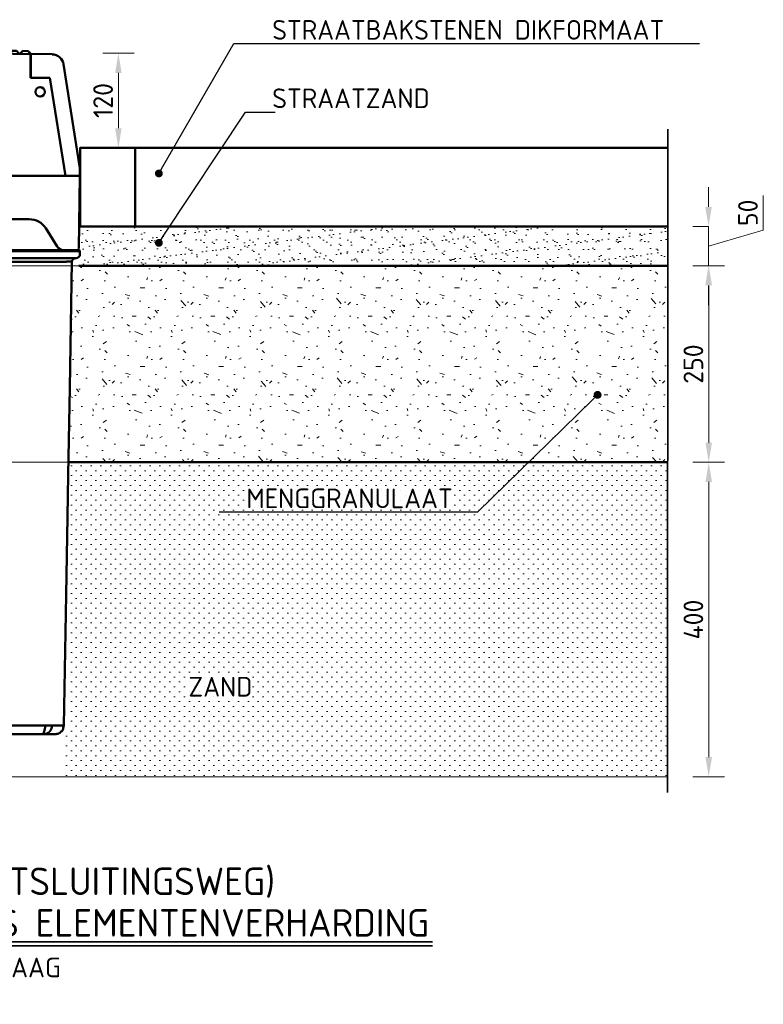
# Model space of a CAD drawing. Header units: metres. Extents: x 92403 to 95147, y 464428 to 465602.
# Tile 236 of 256: x 92595.107 to 92596.053, y 465105.398 to 465106.65. Entities that reach past the tile are written whole.
import ezdxf
from ezdxf import colors
from ezdxf.entities.mleader import LeaderData, LeaderLine
from ezdxf.math import Vec2, Vec3

# ---------------------------------------------------------------- set-up
doc = ezdxf.new("R2010")
doc.units = ezdxf.units.M
doc.linetypes.add('AL-PROJECT', pattern=[18, 12, -3, 0, -3])
doc.linetypes.add('HIDDEN', pattern=[2.373, 1.58, -0.793])
doc.layers.get('0').update_dxf_attribs({"linetype": 'CONTINUOUS'})
doc.layers.get('Defpoints').update_dxf_attribs({"linetype": 'CONTINUOUS'})
for name, color, linetype, lineweight in [('N-WE-GW-GROND_ZAND-AD', 7, 'CONTINUOUS', 18), ('N-WE-GW-GROND_ZAND_CUNETZAND-AD-10', 7, 'CONTINUOUS', 18), ('N-WE-GW-GROND_ZAND_CUNETZAND-WERK-T25', 7, 'CONTINUOUS', 25), ('N-WE-VH-VERHARDING_ASFALT-GD', 252, 'CONTINUOUS', 50), ('N-WE-VH-VERHARDING_ASFALT-T25', 7, 'CONTINUOUS', 25), ('N-WE-VH-VERHARDING_BETON_SCHRAAL-GD', 252, 'CONTINUOUS', 50), ('N-WE-VH-VERHARDING_BETON_SCHRAAL-T25', 7, 'CONTINUOUS', 25), ('N-WE-VH-VERHARDING_FUNDERING-AD-10', 252, 'CONTINUOUS', 18), ('N-XX-GW-GROND_ZAND_FUNDERINGSZAND-AD-10', 7, 'CONTINUOUS', 18), ('N-XX-RI-HWA_KOLK_TROTTOIRKOLK-GD', 150, 'CONTINUOUS', 50), ('X-XX-AL-PROJECTGRENS-G', 7, 'AL-PROJECT', 35), ('X-XX-AL-TEKENBLAD_TITELBLOK-T25', 7, 'CONTINUOUS', 25), ('X-XX-AL-TEKENBLAD_TITELBLOK-T35', 50, 'CONTINUOUS', 35), ('X-XX-AL-VERWIJZING_DETAIL-M', 7, 'CONTINUOUS', 18)]:
    doc.layers.add(name, color=color, linetype=linetype, lineweight=lineweight)
doc.styles.add('NLCS-ISO-ANNOTATIVE-T25', font='NLCS-ISO.ttf', dxfattribs={"height": 2.5})
doc.styles.add('NLCS-ISO-M10-T25', font='NLCS-ISO.ttf', dxfattribs={"height": 0.025})
doc.styles.add('NLCS-ISO-M10-T35', font='NLCS-ISO.ttf', dxfattribs={"height": 0.035})
doc.dimstyles.new('NLCS-M10-T25-PIJL_L2_H1', dxfattribs={"dimscale": 0.01, "dimtxt": 2.5, "dimasz": 2.5, "dimexe": 2, "dimexo": 2, "dimgap": 0.7, "dimtad": 1, "dimzin": 0, "dimdsep": 46, "dimtxsty": 'NLCS-ISO-M10-T25', "dimcen": 2.5, "dimdle": 2, "dimclrd": 256, "dimclre": 256, "dimclrt": 7, "dimadec": 1, "dimazin": 0, "dimtfac": 1, "dimtdec": 3, "dimtofl": 0, "dimtmove": 1, "dimatfit": 0, "dimfxl": 2, "dimfxlon": 1, "dimtfillclr": 256, "dimtolj": 1, "dimtzin": 0, "dimlwd": -1, "dimlwe": -1, "dimarcsym": 0})

# ---------------------------------------------------------------- blocks, each defined once
blk = doc.blocks.new('*D737')
at = {"layer": 'Defpoints', "color": 0, "transparency": 16777216}
for p in [(92595.1221, 465106.6073), (92595.233, 465106.6073), (92595.1842, 465106.487)]:
    blk.add_point(p, dxfattribs=at)
at = {"layer": 'X-XX-AL-VERWIJZING_DETAIL-M', "transparency": 16777216}
for p, q in [((92595.213, 465106.6073), (92595.253, 465106.6073)), ((92595.233, 465106.512), (92595.233, 465106.5823)), ((92595.213, 465106.487), (92595.253, 465106.487))]:
    blk.add_line(p, q, dxfattribs=at)
for points in [[(92595.2288, 465106.5823), (92595.2371, 465106.5823), (92595.233, 465106.6073)], [(92595.2288, 465106.512), (92595.2371, 465106.512), (92595.233, 465106.487)]]:
    blk.add_solid(points, dxfattribs=at)
at = {"layer": 'X-XX-AL-VERWIJZING_DETAIL-M', "color": 7, "transparency": 16777216, "insert": (92595.2135, 465106.5472), "char_height": 0.025, "attachment_point": 5, "rotation": 90, "style": 'NLCS-ISO-M10-T25'}
blk.add_mtext('\\A1;120', dxfattribs=at)
blk = doc.blocks.new('_Dot')
at = {"color": 0, "linetype": 'ByBlock', "lineweight": -2}
blk.add_line((-0.5, 0), (-1, 0), dxfattribs=at)
at = {"color": 0, "linetype": 'ByBlock', "const_width": 0.5}
blk.add_lwpolyline([(-0.25, 0, 1), (0.25, 0, 1)], format="xyb", close=True, dxfattribs=at)
blk = doc.blocks.new('*D459')
at = {"layer": 'Defpoints', "color": 0, "transparency": 16777216}
for p in [(92595.9314, 465106.087), (92595.9313, 465105.687), (92595.9837, 465105.687)]:
    blk.add_point(p, dxfattribs=at)
at = {"layer": 'X-XX-AL-VERWIJZING_DETAIL-M', "transparency": 16777216}
for p, q in [((92595.9637, 465106.087), (92596.0037, 465106.087)), ((92595.9837, 465106.062), (92595.9837, 465105.712)), ((92595.9637, 465105.687), (92596.0037, 465105.687))]:
    blk.add_line(p, q, dxfattribs=at)
for points in [[(92595.9796, 465106.062), (92595.9879, 465106.062), (92595.9837, 465106.087)], [(92595.9796, 465105.712), (92595.9879, 465105.712), (92595.9837, 465105.687)]]:
    blk.add_solid(points, dxfattribs=at)
at = {"layer": 'X-XX-AL-VERWIJZING_DETAIL-M', "color": 7, "transparency": 16777216, "insert": (92595.9642, 465105.887), "char_height": 0.025, "attachment_point": 5, "rotation": 90, "style": 'NLCS-ISO-M10-T25'}
blk.add_mtext('\\A1;400', dxfattribs=at)
blk = doc.blocks.new('*D738')
at = {"layer": 'Defpoints', "color": 0, "transparency": 16777216}
for p in [(92595.9318, 465106.337), (92595.9314, 465106.087), (92595.9837, 465106.087)]:
    blk.add_point(p, dxfattribs=at)
at = {"layer": 'X-XX-AL-VERWIJZING_DETAIL-M', "transparency": 16777216}
for p, q in [((92595.9637, 465106.337), (92596.0037, 465106.337)), ((92595.9837, 465106.312), (92595.9837, 465106.112)), ((92595.9637, 465106.087), (92596.0037, 465106.087))]:
    blk.add_line(p, q, dxfattribs=at)
for points in [[(92595.9796, 465106.312), (92595.9879, 465106.312), (92595.9837, 465106.337)], [(92595.9796, 465106.112), (92595.9879, 465106.112), (92595.9837, 465106.087)]]:
    blk.add_solid(points, dxfattribs=at)
at = {"layer": 'X-XX-AL-VERWIJZING_DETAIL-M', "color": 7, "transparency": 16777216, "insert": (92595.9642, 465106.212), "char_height": 0.025, "attachment_point": 5, "rotation": 90, "style": 'NLCS-ISO-M10-T25'}
blk.add_mtext('\\A1;250', dxfattribs=at)
blk = doc.blocks.new('*D739')
at = {"layer": 'Defpoints', "color": 0, "transparency": 16777216}
for p in [(92595.9835, 465106.387), (92595.9835, 465106.387), (92595.9835, 465106.337)]:
    blk.add_point(p, dxfattribs=at)
at = {"layer": 'X-XX-AL-VERWIJZING_DETAIL-M', "transparency": 16777216}
for p, q in [((92595.9835, 465106.412), (92595.9835, 465106.437)), ((92596.0531, 465106.3824), (92596.0531, 465106.4264)), ((92595.9835, 465106.387), (92595.9635, 465106.387)), ((92595.9835, 465106.337), (92595.9835, 465106.387)), ((92595.9835, 465106.362), (92596.0531, 465106.3824)), ((92595.9835, 465106.337), (92595.9635, 465106.337)), ((92595.9835, 465106.312), (92595.9835, 465106.287))]:
    blk.add_line(p, q, dxfattribs=at)
for points in [[(92595.9793, 465106.412), (92595.9876, 465106.412), (92595.9835, 465106.387)], [(92595.9793, 465106.312), (92595.9876, 465106.312), (92595.9835, 465106.337)]]:
    blk.add_solid(points, dxfattribs=at)
at = {"layer": 'X-XX-AL-VERWIJZING_DETAIL-M', "color": 7, "transparency": 16777216, "insert": (92596.0336, 465106.4044), "char_height": 0.025, "attachment_point": 5, "rotation": 90, "style": 'NLCS-ISO-M10-T25'}
blk.add_mtext('\\A1;50', dxfattribs=at)
blk = doc.blocks.new('Trottoirkolk Rechts')
at = {"layer": 'N-XX-RI-HWA_KOLK_TROTTOIRKOLK-GD', "color": 8}
for p, q in [((-0.5441, 1.0049), (-0.5715, 1.0044)), ((-0.5449, 1.0045), (-0.541, 1.0086)), ((-0.2463, 1.0097), (-0.5442, 1.0045)), ((-0.5442, 1.0045), (-0.5442, 0.9747)), ((-0.5441, 0.9828), (-0.5441, 1.0049)), ((-0.534, 1.0087), (-0.541, 1.0086)), ((-0.534, 1.0087), (-0.5299, 1.0048)), ((-0.5299, 1.0048), (-0.526, 1.0088)), ((-0.519, 1.0089), (-0.526, 1.0088)), ((-0.519, 1.0089), (-0.5149, 1.005)), ((-0.5149, 1.005), (-0.511, 1.0091)), ((-0.504, 1.0092), (-0.511, 1.0091)), ((-0.504, 1.0092), (-0.4999, 1.0053)), ((-0.4999, 1.0053), (-0.496, 1.0093)), ((-0.489, 1.0095), (-0.496, 1.0093)), ((-0.489, 1.0095), (-0.4849, 1.0055)), ((-0.4849, 1.0055), (-0.481, 1.0096)), ((-0.474, 1.0097), (-0.481, 1.0096)), ((-0.474, 1.0097), (-0.4699, 1.0058)), ((-0.4699, 1.0058), (-0.466, 1.0099)), ((-0.459, 1.01), (-0.466, 1.0099)), ((-0.459, 1.01), (-0.4549, 1.0061)), ((-0.4549, 1.0061), (-0.451, 1.0101)), ((-0.444, 1.0103), (-0.451, 1.0101)), ((-0.444, 1.0103), (-0.4399, 1.0063)), ((-0.4399, 1.0063), (-0.436, 1.0104)), ((-0.429, 1.0105), (-0.436, 1.0104)), ((-0.429, 1.0105), (-0.4249, 1.0066)), ((-0.4249, 1.0066), (-0.421, 1.0107)), ((-0.414, 1.0108), (-0.421, 1.0107)), ((-0.414, 1.0108), (-0.4099, 1.0068)), ((-0.4099, 1.0068), (-0.406, 1.0109)), ((-0.399, 1.011), (-0.406, 1.0109)), ((-0.399, 1.011), (-0.3949, 1.0071)), ((-0.3949, 1.0071), (-0.391, 1.0112)), ((-0.384, 1.0113), (-0.391, 1.0112)), ((-0.384, 1.0113), (-0.3799, 1.0074)), ((-0.3799, 1.0074), (-0.376, 1.0114)), ((-0.369, 1.0116), (-0.376, 1.0114)), ((-0.369, 1.0116), (-0.3649, 1.0076)), ((-0.3649, 1.0076), (-0.361, 1.0117)), ((-0.354, 1.0118), (-0.361, 1.0117)), ((-0.354, 1.0118), (-0.3499, 1.0079)), ((-0.3499, 1.0079), (-0.346, 1.012)), ((-0.339, 1.0121), (-0.346, 1.012)), ((-0.339, 1.0121), (-0.3349, 1.0082)), ((-0.3349, 1.0082), (-0.331, 1.0122)), ((-0.324, 1.0123), (-0.331, 1.0122)), ((-0.324, 1.0123), (-0.3199, 1.0084)), ((-0.3199, 1.0084), (-0.316, 1.0125)), ((-0.309, 1.0126), (-0.316, 1.0125)), ((-0.309, 1.0126), (-0.3049, 1.0087)), ((-0.3051, 1.0087), (-0.3012, 1.0127)), ((-0.2942, 1.0129), (-0.3012, 1.0127)), ((-0.2942, 1.0129), (-0.2901, 1.0089)), ((-0.2901, 1.0089), (-0.2862, 1.013)), ((-0.2792, 1.0131), (-0.2862, 1.013)), ((-0.2792, 1.0131), (-0.2751, 1.0092)), ((-0.239, 1.0097), (-0.2463, 1.0097)), ((-0.237, 1.0077), (-0.2358, 0.9361)), ((-0.6069, 0.8597), (-0.586, 0.9917)), ((-0.5441, 0.9828), (-0.5441, 0.9747)), ((-0.5883, 0.8497), (-0.5685, 0.9747)), ((-0.5442, 0.9747), (-0.5686, 0.9747)), ((-0.5685, 0.9747), (-0.5441, 0.9747)), ((-0.2358, 0.9361), (-0.2389, 0.7572)), ((-0.6069, 0.8597), (-0.6069, 0.8497)), ((-0.6069, 0.8497), (-0.6053, 0.7572)), ((-0.5883, 0.8497), (-0.6069, 0.8497)), ((-0.4219, 0.8497), (-0.5883, 0.8497)), ((-0.4223, 0.8497), (-0.2373, 0.8497)), ((-0.5422, 0.7947), (-0.3018, 0.7947)), ((-0.578, 0.7599), (-0.5633, 0.7831)), ((-0.2659, 0.7598), (-0.2807, 0.7831)), ((-0.6069, 0.7542), (-0.5969, 0.7542)), ((-0.6069, 0.7542), (-0.6069, 0.7502)), ((-0.5969, 0.7552), (-0.6059, 0.7552)), ((-0.6023, 0.7552), (-0.6033, 0.7552)), ((-0.5865, 0.7552), (-0.6023, 0.7552)), ((-0.6013, 0.7542), (-0.6023, 0.7542)), ((-0.5855, 0.7552), (-0.6013, 0.7552)), ((-0.5893, 0.7552), (-0.6013, 0.7552)), ((-0.5893, 0.7542), (-0.6013, 0.7542)), ((-0.5855, 0.7542), (-0.6013, 0.7542)), ((-0.2499, 0.7552), (-0.5969, 0.7552)), ((-0.5969, 0.7542), (-0.2499, 0.7542)), ((-0.2419, 0.7552), (-0.2574, 0.7552)), ((-0.2409, 0.7552), (-0.2564, 0.7552)), ((-0.2409, 0.7542), (-0.2564, 0.7542)), ((-0.2409, 0.7552), (-0.2529, 0.7552)), ((-0.2399, 0.7542), (-0.2529, 0.7542)), ((-0.2409, 0.7552), (-0.2499, 0.7552)), ((-0.2499, 0.7542), (-0.2399, 0.7542)), ((-0.2399, 0.7542), (-0.2399, 0.7502)), ((-0.6019, 0.7452), (-0.5969, 0.7452)), ((-0.5969, 0.7452), (-0.2499, 0.7452)), ((-0.5967, 0.7403), (-0.5939, 0.5802)), ((-0.2529, 0.5802), (-0.2501, 0.7403)), ((-0.2499, 0.7452), (-0.2449, 0.7452)), ((-0.5939, 0.5802), (-0.5919, 0.4697)), ((-0.2549, 0.4697), (-0.2529, 0.5802)), ((-0.5919, 0.4697), (-0.591, 0.4162)), ((-0.2575, 0.3167), (-0.2549, 0.4697)), ((-0.5893, 0.3167), (-0.591, 0.4162)), ((-0.5864, 0.1505), (-0.5893, 0.3167)), ((-0.2604, 0.1505), (-0.2575, 0.3167)), ((-0.5712, 0.1505), (-0.5864, 0.1505)), ((-0.5754, 0.1397), (-0.5605, 0.1397)), ((-0.5605, 0.1397), (-0.2864, 0.1397)), ((-0.2864, 0.1397), (-0.2714, 0.1397))]:
    blk.add_line(p, q, dxfattribs=at)
at = {"layer": 'N-XX-RI-HWA_KOLK_TROTTOIRKOLK-GD', "color": 8, "flags": 128}
for points in [[(-0.5967, 0.7403), (-0.5967, 0.7409, 0.034268), (-0.5968, 0.7415, 0.030007), (-0.597, 0.7421, 0.030732), (-0.5973, 0.7427, 0.038468), (-0.5977, 0.7433, 0.032108), (-0.5982, 0.7438, 0.01638), (-0.5986, 0.7442, 0.040895), (-0.5992, 0.7446, 0.069041), (-0.6003, 0.7449, 0.037019), (-0.6017, 0.7452, 0.019704)], [(-0.5967, 0.7403), (-0.5967, 0.7403, 0.000055), (-0.5966, 0.7403, 0.000055), (-0.5966, 0.7403, 0.000055), (-0.5966, 0.7403, 0.000057), (-0.5966, 0.7403, 0.000055), (-0.5966, 0.7403, 0.000051), (-0.5966, 0.7403, 0.000057), (-0.5966, 0.7403, 0.000067), (-0.5965, 0.7403, 0.000051), (-0.5965, 0.7403, 0.000018), (-0.5965, 0.7403, 0.000072), (-0.5965, 0.7404, 0.000124), (-0.5965, 0.7404, 0.000061), (-0.5964, 0.7404, 0.000032)], [(-0.5964, 0.7404), (-0.5964, 0.7404, -0.120978), (-0.5964, 0.7404, -0.087497), (-0.5964, 0.7405, -0.053156), (-0.5963, 0.7405, -0.033622), (-0.5962, 0.7405, -0.022161), (-0.5962, 0.7405, -0.015702), (-0.5961, 0.7406, -0.011485), (-0.596, 0.7406, -0.008816), (-0.5958, 0.7406, -0.006925), (-0.5957, 0.7406, -0.005638), (-0.5955, 0.7406, -0.004643), (-0.5954, 0.7406, -0.003917), (-0.5952, 0.7407, -0.003331), (-0.595, 0.7407, -0.002885), (-0.5948, 0.7407, -0.002519), (-0.5945, 0.7407, -0.002236), (-0.5943, 0.7407, -0.001991), (-0.5941, 0.7407, -0.001792), (-0.5938, 0.7407, -0.00162), (-0.5935, 0.7407, -0.001481), (-0.5932, 0.7407, -0.001359), (-0.5929, 0.7407, -0.001261), (-0.5926, 0.7407, -0.00117), (-0.5923, 0.7407, -0.001095), (-0.592, 0.7407, -0.001027), (-0.5916, 0.7407, -0.000972), (-0.5913, 0.7407, -0.000922), (-0.5909, 0.7407, -0.000883), (-0.5905, 0.7407, -0.000842), (-0.5902, 0.7407, -0.000804), (-0.5898, 0.7407, -0.000782), (-0.5894, 0.7406, -0.000775), (-0.589, 0.7406, -0.000732), (-0.5886, 0.7406, -0.000668), (-0.5882, 0.7406, -0.000722), (-0.5878, 0.7406, -0.000844), (-0.5873, 0.7406, -0.000628), (-0.5869, 0.7405, -0.000212), (-0.5866, 0.7405, -0.00088), (-0.5861, 0.7405, -0.001489), (-0.5853, 0.7404, -0.000718), (-0.5844, 0.7404, -0.000377)], [(-0.4234, 0.7403), (-0.4335, 0.7403), (-0.4435, 0.7403), (-0.4536, 0.7403), (-0.4636, 0.7403, 0), (-0.4737, 0.7403), (-0.4838, 0.7403, 0), (-0.4937, 0.7403), (-0.5039, 0.7403), (-0.5143, 0.7403, 0), (-0.524, 0.7403), (-0.5328, 0.7403, 0), (-0.5441, 0.7404, 0), (-0.5615, 0.7404), (-0.5844, 0.7404)], [(-0.2667, 0.7405), (-0.2765, 0.7405, -0.000037), (-0.2863, 0.7404, -0.000037), (-0.2961, 0.7404, -0.000037), (-0.3059, 0.7404, -0.000038), (-0.3157, 0.7404, -0.000037), (-0.3255, 0.7404, -0.000035), (-0.3352, 0.7404, -0.000039), (-0.3451, 0.7403, -0.000046), (-0.3552, 0.7403, -0.000035), (-0.3646, 0.7403, -0.000012), (-0.3732, 0.7403, -0.00005), (-0.3842, 0.7403, -0.000087), (-0.4012, 0.7403, -0.000042), (-0.4234, 0.7403, -0.000022)], [(-0.2778, 0.5802), (-0.2777, 0.5824, -0.001148), (-0.2777, 0.5845, -0.001161), (-0.2776, 0.5867, -0.001145), (-0.2776, 0.5889, -0.001095), (-0.2775, 0.591, -0.001058), (-0.2774, 0.5932, -0.001025), (-0.2773, 0.5954, -0.000994), (-0.2772, 0.5975, -0.000957), (-0.2771, 0.5997, -0.000925), (-0.277, 0.6019, -0.000889), (-0.2768, 0.604, -0.000853), (-0.2767, 0.6062, -0.000808), (-0.2766, 0.6084, -0.000769), (-0.2764, 0.6105, -0.000726), (-0.2763, 0.6127, -0.000688), (-0.2761, 0.6149, -0.000645), (-0.2759, 0.6171, -0.000607), (-0.2758, 0.6193, -0.000565), (-0.2756, 0.6214, -0.000527), (-0.2754, 0.6236, -0.000484), (-0.2752, 0.6258, -0.000445), (-0.275, 0.628, -0.000401), (-0.2748, 0.6301, -0.000364), (-0.2746, 0.6323, -0.000323), (-0.2744, 0.6345, -0.000287), (-0.2742, 0.6367, -0.000246), (-0.274, 0.6389, -0.00021), (-0.2738, 0.6411, -0.00017), (-0.2736, 0.6433, -0.000133), (-0.2734, 0.6455, -0.000092), (-0.2732, 0.6477, -0.000058), (-0.273, 0.6499, -0.000021), (-0.2728, 0.6521, 0.00001), (-0.2726, 0.6543, 0.000042), (-0.2724, 0.6565, 0.000071), (-0.2722, 0.6587, 0.000104), (-0.272, 0.6609, 0.000132), (-0.2718, 0.6631, 0.000165), (-0.2716, 0.6653, 0.000194), (-0.2714, 0.6675, 0.000227), (-0.2712, 0.6697, 0.000253), (-0.271, 0.672, 0.000278), (-0.2708, 0.6742, 0.000298), (-0.2706, 0.6764, 0.000319), (-0.2704, 0.6787, 0.000338), (-0.2702, 0.6809, 0.00036), (-0.27, 0.6832, 0.000378), (-0.2698, 0.6854, 0.000399), (-0.2696, 0.6876, 0.000418), (-0.2695, 0.6899, 0.00044), (-0.2693, 0.6922, 0.000455), (-0.2691, 0.6944, 0.000467), (-0.269, 0.6967, 0.000476), (-0.2688, 0.699, 0.000486), (-0.2686, 0.7012, 0.000495), (-0.2685, 0.7035, 0.000506), (-0.2683, 0.7058, 0.000513), (-0.2682, 0.7081, 0.00052), (-0.2681, 0.7104, 0.000533), (-0.2679, 0.7127, 0.000553), (-0.2678, 0.715, 0.000541), (-0.2677, 0.7173, 0.000505), (-0.2676, 0.7195, 0.00056), (-0.2674, 0.7219, 0.000672), (-0.2673, 0.7243, 0.000508), (-0.2672, 0.7265, 0.000167), (-0.2671, 0.7285, 0.000725), (-0.267, 0.7311, 0.001257), (-0.2669, 0.7352, 0.000613), (-0.2667, 0.7405, 0.000323)], [(-0.2504, 0.7405), (-0.2506, 0.7381, -0.001342), (-0.2507, 0.7358, -0.001363), (-0.2509, 0.7335, -0.001349), (-0.2511, 0.7311, -0.001297), (-0.2512, 0.7288, -0.001259), (-0.2514, 0.7265, -0.001224), (-0.2517, 0.7242, -0.001192), (-0.2519, 0.7219, -0.001152), (-0.2521, 0.7196, -0.001118), (-0.2524, 0.7173, -0.001079), (-0.2526, 0.715, -0.001046), (-0.2529, 0.7127, -0.001007), (-0.2531, 0.7104, -0.000972), (-0.2534, 0.7081, -0.000931), (-0.2537, 0.7058, -0.000894), (-0.254, 0.7035, -0.000852), (-0.2543, 0.7012, -0.000814), (-0.2546, 0.699, -0.000772), (-0.2549, 0.6967, -0.000734), (-0.2552, 0.6944, -0.000691), (-0.2555, 0.6922, -0.000653), (-0.2559, 0.6899, -0.000609), (-0.2562, 0.6876, -0.000568), (-0.2566, 0.6854, -0.00052), (-0.2569, 0.6832, -0.000477), (-0.2572, 0.6809, -0.000428), (-0.2576, 0.6787, -0.000385), (-0.2579, 0.6764, -0.000336), (-0.2583, 0.6742, -0.000293), (-0.2587, 0.672, -0.000244), (-0.259, 0.6697, -0.0002), (-0.2594, 0.6675, -0.000148), (-0.2597, 0.6653, -0.000102), (-0.2601, 0.6631, -0.000048), (-0.2605, 0.6609, 0), (-0.2608, 0.6587, 0.000054), (-0.2612, 0.6565, 0.000102), (-0.2615, 0.6543, 0.000156), (-0.2619, 0.6521, 0.000204), (-0.2622, 0.6499, 0.000259), (-0.2626, 0.6477, 0.000308), (-0.2629, 0.6455, 0.000364), (-0.2633, 0.6433, 0.000414), (-0.2636, 0.6411, 0.000471), (-0.264, 0.6389, 0.000521), (-0.2643, 0.6367, 0.000577), (-0.2646, 0.6345, 0.000628), (-0.2649, 0.6323, 0.000685), (-0.2652, 0.6301, 0.000735), (-0.2655, 0.628, 0.000792), (-0.2658, 0.6258, 0.000843), (-0.2661, 0.6236, 0.000902), (-0.2664, 0.6214, 0.000952), (-0.2667, 0.6193, 0.001006), (-0.2669, 0.6171, 0.001056), (-0.2672, 0.6149, 0.001114), (-0.2674, 0.6127, 0.001159), (-0.2676, 0.6105, 0.001205), (-0.2679, 0.6084, 0.001268), (-0.2681, 0.6062, 0.001355), (-0.2683, 0.604, 0.00136), (-0.2685, 0.6019, 0.001309), (-0.2686, 0.5997, 0.001512), (-0.2688, 0.5975, 0.001893), (-0.2689, 0.5953, 0.001443), (-0.2691, 0.5932, 0.000425), (-0.2692, 0.5913, 0.002175), (-0.2693, 0.5889, 0.00394), (-0.2694, 0.5851, 0.001944), (-0.2695, 0.5802, 0.001021)], [(-0.2667, 0.7405), (-0.2661, 0.7405, -0.000103), (-0.2656, 0.7405, -0.000103), (-0.265, 0.7405, -0.000104), (-0.2644, 0.7405, -0.000105), (-0.2638, 0.7405, -0.000106), (-0.2633, 0.7405, -0.000108), (-0.2627, 0.7405, -0.000109), (-0.2621, 0.7405, -0.00011), (-0.2616, 0.7405, -0.000112), (-0.261, 0.7405, -0.000114), (-0.2605, 0.7405, -0.000117), (-0.26, 0.7405, -0.00012), (-0.2594, 0.7405, -0.000124), (-0.2589, 0.7406, -0.000128), (-0.2584, 0.7406, -0.000133), (-0.2579, 0.7406, -0.000138), (-0.2574, 0.7406, -0.000145), (-0.257, 0.7406, -0.000151), (-0.2565, 0.7406, -0.00016), (-0.2561, 0.7406, -0.000168), (-0.2556, 0.7406, -0.000179), (-0.2552, 0.7406, -0.000192), (-0.2548, 0.7406, -0.000206), (-0.2544, 0.7406, -0.000222), (-0.2541, 0.7406, -0.000241), (-0.2537, 0.7406, -0.000263), (-0.2534, 0.7406, -0.000291), (-0.253, 0.7406, -0.000323), (-0.2527, 0.7406, -0.000361), (-0.2524, 0.7406, -0.000403), (-0.2522, 0.7405, -0.000464), (-0.2519, 0.7405, -0.000546), (-0.2517, 0.7405, -0.000625), (-0.2515, 0.7405, -0.000687), (-0.2513, 0.7405, -0.000911), (-0.2511, 0.7405, -0.001375), (-0.2509, 0.7405, -0.001388), (-0.2508, 0.7405, -0.00056), (-0.2507, 0.7405, -0.002754), (-0.2506, 0.7405, -0.010161), (-0.2505, 0.7405, -0.013682), (-0.2504, 0.7405, -0.014805)], [(-0.2501, 0.7403), (-0.2501, 0.7403, -0.003671), (-0.2501, 0.7403, -0.000224), (-0.2502, 0.7403, -0.000176), (-0.2502, 0.7403, -0.000302), (-0.2502, 0.7403, -0.000269), (-0.2502, 0.7403, -0.000225), (-0.2502, 0.7403, -0.000291), (-0.2502, 0.7403, -0.000399), (-0.2502, 0.7404, -0.000232), (-0.2503, 0.7404, 0.00003), (-0.2503, 0.7404, -0.000451), (-0.2503, 0.7404, -0.000744), (-0.2504, 0.7404, -0.000292), (-0.2504, 0.7405, -0.00013)], [(-0.2794, 0.4697), (-0.2793, 0.4766, 0.000001), (-0.2792, 0.4835, 0.000001), (-0.2791, 0.4904, 0.000001), (-0.279, 0.4973, 0.000001), (-0.2789, 0.5042, 0.000001), (-0.2788, 0.5111, 0), (-0.2787, 0.518, 0.000001), (-0.2786, 0.525, 0.000001), (-0.2785, 0.5321, 0), (-0.2784, 0.5388, 0), (-0.2783, 0.5448, 0.000001), (-0.2782, 0.5526, 0.000001), (-0.278, 0.5645, 0.000001), (-0.2778, 0.5802, 0)], [(-0.2695, 0.5802), (-0.2696, 0.5733, 0), (-0.2697, 0.5664, 0), (-0.2698, 0.5595, 0), (-0.2699, 0.5526, 0), (-0.27, 0.5457, 0), (-0.2701, 0.5388, 0), (-0.2702, 0.5319, 0), (-0.2703, 0.525, -0.000001), (-0.2704, 0.5178, 0), (-0.2705, 0.5111, 0), (-0.2706, 0.5051, -0.000001), (-0.2707, 0.4973, -0.000001), (-0.2709, 0.4854, -0.000001), (-0.2711, 0.4697, 0)], [(-0.2816, 0.3167), (-0.2814, 0.3263, 0.000001), (-0.2813, 0.3358, 0.000001), (-0.2812, 0.3454, 0.000001), (-0.281, 0.355, 0.000001), (-0.2809, 0.3645, 0.000001), (-0.2807, 0.3741, 0.000001), (-0.2806, 0.3836, 0.000001), (-0.2805, 0.3932, 0.000001), (-0.2803, 0.4031, 0.000001), (-0.2802, 0.4123, 0), (-0.2801, 0.4207, 0.000001), (-0.2799, 0.4315, 0.000002), (-0.2797, 0.448, 0.000001), (-0.2794, 0.4697, 0)], [(-0.2711, 0.4697), (-0.2712, 0.4601, -0.000001), (-0.2714, 0.4506, -0.000001), (-0.2715, 0.441, -0.000001), (-0.2716, 0.4315, -0.000001), (-0.2718, 0.4219, -0.000001), (-0.2719, 0.4123, -0.000001), (-0.272, 0.4028, -0.000001), (-0.2722, 0.3932, -0.000001), (-0.2723, 0.3833, -0.000001), (-0.2724, 0.3741, 0), (-0.2726, 0.3657, -0.000001), (-0.2727, 0.355, -0.000001), (-0.2729, 0.3384, -0.000001), (-0.2733, 0.3167, 0)], [(-0.284, 0.1505), (-0.2838, 0.1609, 0.000001), (-0.2837, 0.1713, 0.000001), (-0.2835, 0.1817, 0.000001), (-0.2834, 0.1921, 0.000001), (-0.2832, 0.2025, 0.000001), (-0.2831, 0.2128, 0.000001), (-0.2829, 0.2231, 0.000001), (-0.2828, 0.2336, 0.000001), (-0.2826, 0.2443, 0.000001), (-0.2825, 0.2544, 0), (-0.2823, 0.2635, 0.000001), (-0.2822, 0.2752, 0.000002), (-0.2819, 0.2931, 0.000001), (-0.2816, 0.3167, 0)], [(-0.2733, 0.3167), (-0.2734, 0.3063, -0.000001), (-0.2735, 0.2959, -0.000001), (-0.2737, 0.2855, -0.000001), (-0.2738, 0.2752, -0.000001), (-0.274, 0.2647, -0.000001), (-0.2741, 0.2544, -0.000001), (-0.2743, 0.2441, -0.000001), (-0.2744, 0.2336, -0.000001), (-0.2746, 0.2229, -0.000001), (-0.2747, 0.2128, 0), (-0.2749, 0.2037, -0.000001), (-0.275, 0.1921, -0.000002), (-0.2753, 0.1741, -0.000001), (-0.2756, 0.1505, 0)], [(-0.5754, 0.1397), (-0.5767, 0.1398, -0.034268), (-0.578, 0.14, -0.030007), (-0.5794, 0.1405, -0.030733), (-0.5807, 0.1411, -0.038469), (-0.582, 0.1419, -0.032109), (-0.5831, 0.1429, -0.016381), (-0.5841, 0.1438, -0.040896), (-0.5849, 0.1452, -0.069043), (-0.5857, 0.1475, -0.03702), (-0.5864, 0.1505, -0.019704)], [(-0.5712, 0.1505), (-0.5712, 0.1502, 0.006962), (-0.5712, 0.1499, 0.006575), (-0.5712, 0.1495, 0.006531), (-0.5711, 0.1492, 0.006901), (-0.5711, 0.1488, 0.00712), (-0.571, 0.1485, 0.007308), (-0.571, 0.1481, 0.007473), (-0.5709, 0.1478, 0.00772), (-0.5708, 0.1474, 0.007893), (-0.5707, 0.1471, 0.008111), (-0.5706, 0.1467, 0.008294), (-0.5704, 0.1464, 0.00853), (-0.5703, 0.146, 0.008645), (-0.5701, 0.1457, 0.008867), (-0.5699, 0.1453, 0.008981), (-0.5698, 0.145, 0.009087), (-0.5696, 0.1446, 0.009208), (-0.5693, 0.1443, 0.00924), (-0.5691, 0.144, 0.009305), (-0.5689, 0.1437, 0.009445), (-0.5686, 0.1433, 0.009408), (-0.5684, 0.1431, 0.00938), (-0.5681, 0.1428, 0.009438), (-0.5678, 0.1425, 0.009297), (-0.5675, 0.1423, 0.009212), (-0.5673, 0.142, 0.009121), (-0.567, 0.1418, 0.009057), (-0.5667, 0.1416, 0.008931), (-0.5664, 0.1414, 0.008857), (-0.5661, 0.1412, 0.008752), (-0.5657, 0.141, 0.008662), (-0.5654, 0.1408, 0.00853), (-0.5651, 0.1407, 0.008421), (-0.5648, 0.1406, 0.008225), (-0.5645, 0.1404, 0.008167), (-0.5642, 0.1403, 0.00813), (-0.5639, 0.1402, 0.007821), (-0.5635, 0.1401, 0.007233), (-0.5632, 0.14, 0.007688), (-0.5629, 0.14, 0.008716), (-0.5626, 0.1399, 0.006742), (-0.5623, 0.1398, 0.002836), (-0.562, 0.1398, 0.008737), (-0.5617, 0.1398, 0.014298), (-0.5611, 0.1397, 0.007128), (-0.5605, 0.1397, 0.003897)], [(-0.5627, 0.1505), (-0.563, 0.1505, 0.000037), (-0.5634, 0.1505, 0.000041), (-0.5638, 0.1505, 0.000039), (-0.5642, 0.1505, 0.00003), (-0.5646, 0.1505, 0.000024), (-0.5649, 0.1505, 0.000017), (-0.5653, 0.1505, 0.000011), (-0.5656, 0.1505, 0.000004), (-0.566, 0.1505, -0.000003), (-0.5663, 0.1505, -0.000011), (-0.5667, 0.1505, -0.000019), (-0.567, 0.1505, -0.00003), (-0.5673, 0.1505, -0.000036), (-0.5676, 0.1505, -0.000038), (-0.5679, 0.1505, -0.000038), (-0.5682, 0.1505, -0.000036), (-0.5685, 0.1505, -0.000036), (-0.5687, 0.1505, -0.000035), (-0.569, 0.1505, -0.000034), (-0.5692, 0.1505, -0.000033), (-0.5695, 0.1505, -0.000032), (-0.5697, 0.1505, -0.000032), (-0.5699, 0.1505, -0.00003), (-0.5701, 0.1505, -0.000024), (-0.5703, 0.1505, -0.000029), (-0.5705, 0.1505, -0.000054), (-0.5706, 0.1505, -0.000022), (-0.5708, 0.1505, 0.000097), (-0.571, 0.1505, 0.000079), (-0.5712, 0.1505, 0.00004)], [(-0.5627, 0.1505), (-0.5528, 0.1505, 0.000001), (-0.543, 0.1505, 0.000001), (-0.5331, 0.1505, 0.000001), (-0.5232, 0.1505, 0.000001), (-0.5133, 0.1505, 0.000001), (-0.5034, 0.1505, 0.000001), (-0.4934, 0.1505, 0.000001), (-0.4834, 0.1505, 0.000001), (-0.4734, 0.1505, 0.000001), (-0.4634, 0.1505, 0.000001), (-0.4534, 0.1505, 0.000001), (-0.4434, 0.1505, 0.000001), (-0.4333, 0.1505, 0.000001), (-0.4233, 0.1505, 0.000001), (-0.4133, 0.1505, 0.000001), (-0.4033, 0.1505, 0.000001), (-0.3932, 0.1505, 0.000001), (-0.3832, 0.1505, 0.000001), (-0.3733, 0.1505, 0.000001), (-0.3632, 0.1505, 0.000001), (-0.3529, 0.1505, 0.000001), (-0.3433, 0.1505, 0), (-0.3346, 0.1505, 0.000001), (-0.3234, 0.1505, 0.000002), (-0.3063, 0.1505, 0.000001), (-0.284, 0.1505, 0.000001)], [(-0.5605, 0.1397), (-0.5604, 0.1397, 0.034192), (-0.5603, 0.1397, 0.045619), (-0.5603, 0.1397, 0.061634), (-0.5603, 0.1398, 0.074024), (-0.5603, 0.1398, 0.072345), (-0.5602, 0.1398, 0.058824), (-0.5602, 0.1399, 0.042545), (-0.5602, 0.14, 0.029768), (-0.5602, 0.14, 0.020621), (-0.5603, 0.1401, 0.014447), (-0.5603, 0.1402, 0.010151), (-0.5603, 0.1403, 0.007123), (-0.5604, 0.1404, 0.004963), (-0.5604, 0.1406, 0.003319), (-0.5605, 0.1407, 0.002136), (-0.5605, 0.1408, 0.001168), (-0.5606, 0.141, 0.00047), (-0.5606, 0.1412, -0.000143), (-0.5607, 0.1414, -0.000576), (-0.5608, 0.1416, -0.000983), (-0.5609, 0.1418, -0.001263), (-0.561, 0.142, -0.001559), (-0.561, 0.1423, -0.001732), (-0.5611, 0.1425, -0.001917), (-0.5612, 0.1428, -0.002042), (-0.5613, 0.1431, -0.002174), (-0.5614, 0.1434, -0.002263), (-0.5615, 0.1437, -0.002394), (-0.5616, 0.144, -0.002481), (-0.5617, 0.1443, -0.002595), (-0.5618, 0.1446, -0.002678), (-0.5619, 0.145, -0.002813), (-0.5619, 0.1453, -0.002856), (-0.562, 0.1457, -0.002934), (-0.5621, 0.146, -0.003077), (-0.5622, 0.1464, -0.003227), (-0.5623, 0.1467, -0.003205), (-0.5623, 0.1471, -0.00308), (-0.5624, 0.1474, -0.00358), (-0.5624, 0.1478, -0.004554), (-0.5625, 0.1481, -0.003525), (-0.5625, 0.1485, -0.001019), (-0.5626, 0.1488, -0.005462), (-0.5626, 0.1492, -0.010463), (-0.5626, 0.1498, -0.005409), (-0.5627, 0.1505, -0.00289)], [(-0.2864, 0.1397), (-0.2851, 0.1398, 0.035094), (-0.2838, 0.14, 0.030684), (-0.2824, 0.1405, 0.031339), (-0.2812, 0.1411, 0.039055), (-0.2799, 0.1419, 0.032394), (-0.2788, 0.1429, 0.016458), (-0.2779, 0.1438, 0.040904), (-0.277, 0.1452, 0.068319), (-0.2763, 0.1475, 0.036342), (-0.2756, 0.1505, 0.019293)], [(-0.284, 0.1505), (-0.284, 0.1492, -0.007415), (-0.2841, 0.1479, -0.006716), (-0.2842, 0.1465, -0.007315), (-0.2843, 0.1452, -0.010186), (-0.2845, 0.144, -0.010091), (-0.2847, 0.1429, -0.005895), (-0.2849, 0.1419, -0.017247), (-0.2852, 0.1411, -0.050641), (-0.2857, 0.1403, -0.057998), (-0.2864, 0.1397, -0.048805)], [(-0.2756, 0.1505), (-0.2759, 0.1505, -0.005221), (-0.2762, 0.1505, -0.002611), (-0.2767, 0.1505, -0.001797), (-0.2772, 0.1505, -0.001507), (-0.2779, 0.1505, -0.000871), (-0.2786, 0.1505, -0.000326), (-0.2793, 0.1505, -0.000871), (-0.2802, 0.1505, -0.001103), (-0.2818, 0.1505, -0.000467), (-0.284, 0.1505, -0.000232)], [(-0.2756, 0.1505), (-0.2741, 0.1505, 0), (-0.2727, 0.1505, -0.000001), (-0.2714, 0.1505, -0.000001), (-0.2702, 0.1505, -0.000001), (-0.269, 0.1505, 0), (-0.2679, 0.1505, 0), (-0.2669, 0.1505, 0), (-0.2659, 0.1505, 0), (-0.265, 0.1505, 0), (-0.2642, 0.1505, 0), (-0.2635, 0.1505), (-0.2629, 0.1505, 0), (-0.2623, 0.1505, 0), (-0.2618, 0.1505, 0), (-0.2614, 0.1505, 0), (-0.261, 0.1505, 0.000002), (-0.2607, 0.1505, 0.000003), (-0.2604, 0.1505, 0.000004)]]:
    blk.add_lwpolyline(points, format="xyb", dxfattribs=at)
at = {"layer": 'N-XX-RI-HWA_KOLK_TROTTOIRKOLK-GD', "color": 8}
for centre in [(-0.2598, 0.998), (-0.5561, 0.9567)]:
    blk.add_circle(centre, 0.006, dxfattribs=at)
for centre, radius, start, end in [((-0.5712, 0.9894), 0.015, 91, 171), ((-0.239, 1.0077), 0.002, 1, 90), ((-0.5422, 0.7697), 0.025, 90, 147.6698), ((-0.3018, 0.7697), 0.025, 32.4469, 90), ((-0.6059, 0.7542), 0.001, 90, 180), ((-0.6033, 0.7572), 0.002, 181, 270), ((-0.6023, 0.7562), 0.001, 270, 358), ((-0.5865, 0.7652), 0.01, 270, 327.6698), ((-0.2574, 0.7652), 0.01, 212.4469, 270), ((-0.2409, 0.7572), 0.002, 270, 359), ((-0.2409, 0.7542), 0.001, 360, 90), ((-0.6019, 0.7502), 0.005, 180, 270), ((-0.2451, 0.7402), 0.005, 90, 178.9995), ((-0.2449, 0.7502), 0.005, 270, 0), ((-0.2714, 0.1507), 0.011, 270, 359.0001)]:
    blk.add_arc(centre, radius, start, end, dxfattribs=at)

msp = doc.modelspace()

# ---------------------------------------------------------------- hatches: boundary and pattern name
at = {"layer": 'N-WE-GW-GROND_ZAND_CUNETZAND-AD-10'}
h = msp.add_hatch(dxfattribs=at)
h.set_pattern_fill('AGW-GROND_ZAND_CUNETZAND', color=256, scale=0.01, pattern_type=2)
h.set_pattern_definition([(0, (2985.3794685, 6084.438832), (0.00625, 0.00625), [0, -0.0125])])
h.paths.add_polyline_path([(92595.172901, 465106.087031), (92595.165919, 465105.687031), (92595.931125, 465105.687012), (92595.931318, 465106.087012), (92595.409116, 465106.084264)])
at = {"layer": 'N-WE-VH-VERHARDING_FUNDERING-AD-10'}
h = msp.add_hatch(dxfattribs=at)
h.set_pattern_fill('AVH-FUNDERING_GRANULAAT', color=256, scale=0.01, pattern_type=2)
h.set_pattern_definition([(0, (2985.47447, 6084.55283), (0, 0.1), [0, -0.1]), (0, (2985.47547, 6084.51783), (0, 0.1), [0, -0.1]), (0, (2985.47847, 6084.57183), (0, 0.1), [0, -0.1]), (338.1986, (2985.426468, 6084.540832), (0.3000000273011, -0.0999999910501), [0.0107703, -0.5277462]), (216.8699, (2985.436468, 6084.536832), (0.29999999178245, 0.2000000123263), [0.005, -0.495]), (130.6013, (2985.432468, 6084.533832), (0.5000000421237, -0.59999990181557), [0.0092195, -0.9127349]), (206.5651, (2985.39947, 6084.52183), (-0.099999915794, -0.1000001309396), [0.0022361, -0.2213707]), (326.3099, (2985.397468, 6084.520832), (0.1999999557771, -0.1000001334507), [0.0036056, -0.3569496]), (108.4349, (2985.40047, 6084.518832), (-0.0999998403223, 0.2000000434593), [0.0031623, -0.3130655]), (225, (2985.46347, 6084.51183), (-2e-17, -0.100000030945), [0.0042426, -0.1371787]), (0, (2985.46047, 6084.50883), (0.1, 0.1), [0.006, -0.094]), (135, (2985.46647, 6084.50883), (-0.100000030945, 9e-18), [0.0042426, -0.1371787]), (251.5651, (2985.45147, 6084.575832), (0.0999998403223, 0.2000000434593), [0.0031623, -0.3130655]), (0, (2985.45047, 6084.57283), (0.1, 0.1), [0.005, -0.095]), (143.1301, (2985.455468, 6084.572832), (-0.29999999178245, 0.2000000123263), [0.005, -0.495]), (213.6901, (2985.398468, 6084.576832), (0.1999999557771, 0.1000001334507), [0.0036056, -0.3569496]), (341.5651, (2985.39547, 6084.574832), (-0.2000000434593, 0.0999998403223), [0.0063246, -0.3099032]), (126.8699, (2985.401468, 6084.572832), (0.2000000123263, -0.29999999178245), [0.005, -0.495]), (0, (2985.42747, 6084.57283), (0, 0.1), [0, -0.1]), (0, (2985.40047, 6084.54683), (0, 0.1), [0, -0.1]), (0, (2985.42847, 6084.50983), (0, 0.1), [0, -0.1]), (0, (2985.45547, 6084.54083), (0, 0.1), [0, -0.1]), (0, (2985.42647, 6084.55783), (0, 0.1), [0, -0.1]), (0, (2985.40447, 6084.56083), (0, 0.1), [0, -0.1]), (0, (2985.41347, 6084.55483), (0, 0.1), [0, -0.1]), (0, (2985.40947, 6084.53083), (0, 0.1), [0, -0.1]), (0, (2985.38547, 6084.53483), (0, 0.1), [0, -0.1]), (0, (2985.38647, 6084.55783), (0, 0.1), [0, -0.1]), (0, (2985.38347, 6084.57983), (0, 0.1), [0, -0.1]), (0, (2985.41447, 6084.58383), (0, 0.1), [0, -0.1]), (0, (2985.43647, 6084.58783), (0, 0.1), [0, -0.1]), (0, (2985.47147, 6084.58383), (0, 0.1), [0, -0.1]), (0, (2985.44747, 6084.55283), (0, 0.1), [0, -0.1]), (0, (2985.43747, 6084.57083), (0, 0.1), [0, -0.1]), (0, (2985.44547, 6084.52283), (0, 0.1), [0, -0.1]), (0, (2985.41547, 6084.51783), (0, 0.1), [0, -0.1]), (0, (2985.44547, 6084.49583), (0, 0.1), [0, -0.1]), (0, (2985.41247, 6084.50183), (0, 0.1), [0, -0.1]), (0, (2985.38047, 6084.49883), (0, 0.1), [0, -0.1]), (0, (2985.39247, 6084.49383), (0, 0.1), [0, -0.1]), (0, (2985.39347, 6084.50783), (0, 0.1), [0, -0.1]), (0, (2985.46047, 6084.49183), (0, 0.1), [0, -0.1]), (0, (2985.47247, 6084.53283), (0, 0.1), [0, -0.1]), (0, (2985.46747, 6084.56283), (0, 0.1), [0, -0.1]), (0, (2985.42147, 6084.49083), (0, 0.1), [0, -0.1])])
edge = h.paths.add_edge_path()
edge.add_line((92595.93151, 465106.337031), (92595.184161, 465106.337031))
edge.add_line((92595.184161, 465106.337031), (92595.18417, 465106.331794))
edge.add_arc((92595.17917, 465106.331797), 0.005, 274.276251, 359.964033, ccw=False)
edge.add_arc((92595.178986, 465106.321764), 0.005078, 83.702132, 178.64086)
edge.add_line((92595.173909, 465106.321885), (92595.173872, 465106.192647))
edge.add_line((92595.173872, 465106.192647), (92595.169811, 465106.087052))
edge.add_line((92595.169811, 465106.087052), (92595.931345, 465106.087031))
edge.add_line((92595.931345, 465106.087031), (92595.93151, 465106.337031))
at = {"layer": 'N-XX-GW-GROND_ZAND_FUNDERINGSZAND-AD-10'}
h = msp.add_hatch(dxfattribs=at)
h.set_pattern_fill('AGW-GROND_ZAND_FUNDERINGSZAND', color=256, scale=0.01, pattern_type=2)
h.set_pattern_definition([(37.5, (2985.379468, 6084.488832), (-0.0006299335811, 0.01926823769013), [0, -0.0152, 0, -0.017, 0, -0.01625]), (7.5, (2985.379468, 6084.488832), (0.0176977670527, 0.0282214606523), [0, -0.0082, 0, -0.0137, 0, -0.00525]), (327.5, (2985.367168, 6084.488832), (0.0311414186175, 5.659053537e-05), [0, -0.005, 0, -0.018, 0, -0.0235]), (317.5, (2985.367168, 6084.488832), (0.0300612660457, 0.0087767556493), [0, -0.0025, 0, -0.0118, 0, -0.0135])])
h.paths.add_polyline_path([(92595.931607, 465106.387031), (92595.184161, 465106.387031), (92595.184161, 465106.337031), (92595.931568, 465106.337031)])

# ---------------------------------------------------------------- linework, layer by layer
at = {"layer": 'N-WE-GW-GROND_ZAND-AD', "linetype": 'HIDDEN', "ltscale": 10}
msp.add_lwpolyline([(92595.169811, 465106.087052), (92594.684161, 465106.087031), (92594.684161, 465106.337031), (92595.182864, 465106.337031)], dxfattribs=at)
at = {"layer": 'N-WE-GW-GROND_ZAND-AD'}
msp.add_lwpolyline([(92595.931318, 465105.687031), (92594.584161, 465105.687031)], dxfattribs=at)
at = {"layer": 'N-WE-VH-VERHARDING_ASFALT-GD'}
for points in [[(92595.931718, 465106.487031), (92595.184161, 465106.487031), (92595.184161, 465106.387031)], [(92595.254161, 465106.387031), (92595.254161, 465106.487031)], [(92595.184161, 465106.387031), (92595.931718, 465106.387031)], [(92595.931718, 465106.337031), (92595.182864, 465106.337031)]]:
    msp.add_lwpolyline(points, dxfattribs=at)
at = {"layer": 'N-WE-VH-VERHARDING_BETON_SCHRAAL-GD'}
msp.add_lwpolyline([(92595.931408, 465106.087031), (92595.169811, 465106.087052)], dxfattribs=at)
at = {"layer": 'X-XX-AL-PROJECTGRENS-G'}
msp.add_line((92595.931679, 465106.510883), (92595.931103, 465105.667031), dxfattribs=at)
at = {"layer": 'X-XX-AL-TEKENBLAD_TITELBLOK-T35'}
for p, q in [((92594.637426, 465105.47686), (92595.632305, 465105.47686)), ((92594.637426, 465105.47186), (92595.632305, 465105.47186))]:
    msp.add_line(p, q, dxfattribs=at)

# ---------------------------------------------------------------- block references
at = {"layer": 'N-XX-RI-HWA_KOLK_TROTTOIRKOLK-GD', "xscale": -1}
msp.add_blockref('Trottoirkolk Rechts', (92594.577238, 465105.601593), dxfattribs=at)

# ---------------------------------------------------------------- texts
at = {"layer": 'N-WE-GW-GROND_ZAND_CUNETZAND-WERK-T25', "insert": (92595.322019, 465105.788986), "char_height": 0.025, "width": 407.03643035, "attachment_point": 7, "style": 'NLCS-ISO-ANNOTATIVE-T25'}
msp.add_mtext('ZAND', dxfattribs=at)
at = {"layer": 'X-XX-AL-TEKENBLAD_TITELBLOK-T25', "insert": (92594.637426, 465105.390209), "char_height": 0.025, "attachment_point": 7, "style": 'NLCS-ISO-M10-T25'}
msp.add_mtext('LAAG PROFIEL ZONDER GOOTLAAG\\PSCHAAL 1:10', dxfattribs=at)
at = {"layer": 'X-XX-AL-TEKENBLAD_TITELBLOK-T35', "char_height": 0.035, "width": 1.298086, "attachment_point": 7, "style": 'NLCS-ISO-M10-T35'}
for s, insert in [('CATEGORIE 4 (WIJKONTSLUITINGSWEG)', (92594.636558, 465105.533094)), ('TROTTOIRKOLK LANGS ELEMENTENVERHARDING', (92594.637426, 465105.483635))]:
    msp.add_mtext(s, dxfattribs=dict(at, insert=insert))

# ---------------------------------------------------------------- dimensions: what is measured, and where the dimension line sits
at = {"layer": 'X-XX-AL-VERWIJZING_DETAIL-M'}
for base, p1, p2, picture, middle in [((92595.232977, 465106.607293), (92595.184161, 465106.487031), (92595.122141, 465106.607293), '*D737', (92595.213477, 465106.547162)), ((92595.983733, 465106.087031), (92595.931823, 465106.337031), (92595.931408, 465106.087031), '*D738', (92595.964233, 465106.212031)), ((92595.983733, 465105.687031), (92595.931375, 465106.087031), (92595.931321, 465105.687031), '*D459', (92595.964233, 465105.887031))]:
    dim = msp.add_linear_dim(base=base, p1=p1, p2=p2, angle=90, dimstyle='NLCS-M10-T25-PIJL_L2_H1', override={"dimdec": 0, "dimlfac": 1000}, dxfattribs=at)
    dim.commit()
    dim.dimension.update_dxf_attribs({"geometry": picture, "text_midpoint": middle})
dim = msp.add_linear_dim(base=(92595.983479, 465106.387031), p1=(92595.983479, 465106.337031), p2=(92595.983479, 465106.387031), angle=90, dimstyle='NLCS-M10-T25-PIJL_L2_H1', override={"dimdec": 0, "dimlfac": 1000}, dxfattribs=at)
dim.commit()
dim.dimension.update_dxf_attribs({"geometry": '*D739', "text_midpoint": (92596.053114, 465106.389431), "dimtype": 160})

# ---------------------------------------------------------------- leaders
at = {"layer": 'N-WE-VH-VERHARDING_ASFALT-T25'}
ml = msp.add_multileader_mtext('Standard', dxfattribs=at)
ml.set_content('\\A1;STRAATBAKSTENEN DIKFORMAAT', color=7, style='NLCS-ISO-M10-T25')
ml.set_leader_properties(color=256, lineweight=-1)
ml.set_arrow_properties(name='DOT')
ml.build(insert=Vec2(0, 0))
ml.multileader.update_dxf_attribs({"text_left_attachment_type": 5, "text_right_attachment_type": 5, "dogleg_length": 0.025, "arrow_head_size": 0.01, "scale": 0.01})
ctx = ml.context
ctx.base_point, ctx.scale, ctx.char_height, ctx.arrow_head_size, ctx.landing_gap_size, ctx.plane_origin = Vec3(92595.419527, 465106.619614), 0.01, 0.025, 0.01, 0.009, Vec3(92595.284455, 465106.454475)
ctx.left_attachment, ctx.right_attachment = 5, 5
notes = []
notes.append((ctx, [(0, (1, 1, 0), (92595.379798, 465106.619614), (1, 0), 0.03973, [(0, [(92595.284455, 465106.454475)], 0, [])])]))
ctx.mtext.insert, ctx.mtext.flow_direction = Vec3(92595.428527, 465106.649614), 5
ml = msp.add_multileader_mtext('Standard', dxfattribs=at)
ml.set_content('STRAATZAND', color=7, style='NLCS-ISO-M10-T25')
ml.set_leader_properties(color=256, lineweight=-1)
ml.set_arrow_properties(name='DOT')
ml.build(insert=Vec2(0, 0))
ml.multileader.update_dxf_attribs({"text_left_attachment_type": 5, "text_right_attachment_type": 5, "dogleg_length": 2.5, "arrow_head_size": 0.01, "scale": 0.01})
ctx = ml.context
ctx.base_point, ctx.scale, ctx.char_height, ctx.arrow_head_size, ctx.landing_gap_size, ctx.plane_origin = Vec3(92595.419527, 465106.532604), 0.01, 0.025, 0.01, 0.009, Vec3(92595.284455, 465106.341953)
ctx.left_attachment, ctx.right_attachment = 5, 5
notes.append((ctx, [(0, (1, 1, 0), (92595.394527, 465106.532604), (1, 0), 0.025, [(0, [(92595.284455, 465106.366186)], 0, [])])]))
ctx.mtext.insert, ctx.mtext.width, ctx.mtext.flow_direction = Vec3(92595.428527, 465106.562604), 0.35831864, 5
at = {"layer": 'N-WE-VH-VERHARDING_BETON_SCHRAAL-T25'}
ml = msp.add_multileader_mtext('Standard', dxfattribs=at)
ml.set_content('\\A1;MENGGRANULAAT', color=7, style='NLCS-ISO-M10-T25')
ml.set_leader_properties(color=256, lineweight=-1)
ml.set_arrow_properties(name='DOT')
ml.build(insert=Vec2(0, 0))
ml.multileader.update_dxf_attribs({"text_left_attachment_type": 5, "text_right_attachment_type": 5, "dogleg_length": 2.5, "arrow_head_size": 0.01, "scale": 0.01})
ctx = ml.context
ctx.base_point, ctx.scale, ctx.char_height, ctx.arrow_head_size, ctx.landing_gap_size, ctx.plane_origin = Vec3(92595.386736, 465106.023685), 0.01, 0.025, 0.01, 0.009, Vec3(92595.655302, 465106.176736)
ctx.left_attachment, ctx.right_attachment = 5, 5
notes.append((ctx, [(1, (1, 1, 0), (92595.689736, 465106.023685), (-1, 0), 0.025, [(0, [(92595.842396, 465106.172801)], 0, [])])]))
ctx.mtext.insert, ctx.mtext.flow_direction = Vec3(92595.395736, 465106.053685), 5
for ctx, leaders in notes:
    for number, flags, end, landing, length, lines in leaders:
        leader = LeaderData()
        leader.index, (leader.has_last_leader_line, leader.has_dogleg_vector, leader.attachment_direction) = number, flags
        leader.last_leader_point, leader.dogleg_vector, leader.dogleg_length = Vec3(end), Vec3(landing), length
        for number, points, colour, breaks in lines:
            line = LeaderLine()
            line.index, line.vertices, line.color, line.breaks = number, Vec3.list(points), colors.encode_raw_color(colour), breaks
            leader.lines.append(line)
        ctx.leaders.append(leader)

doc.saveas('drawing.dxf')
